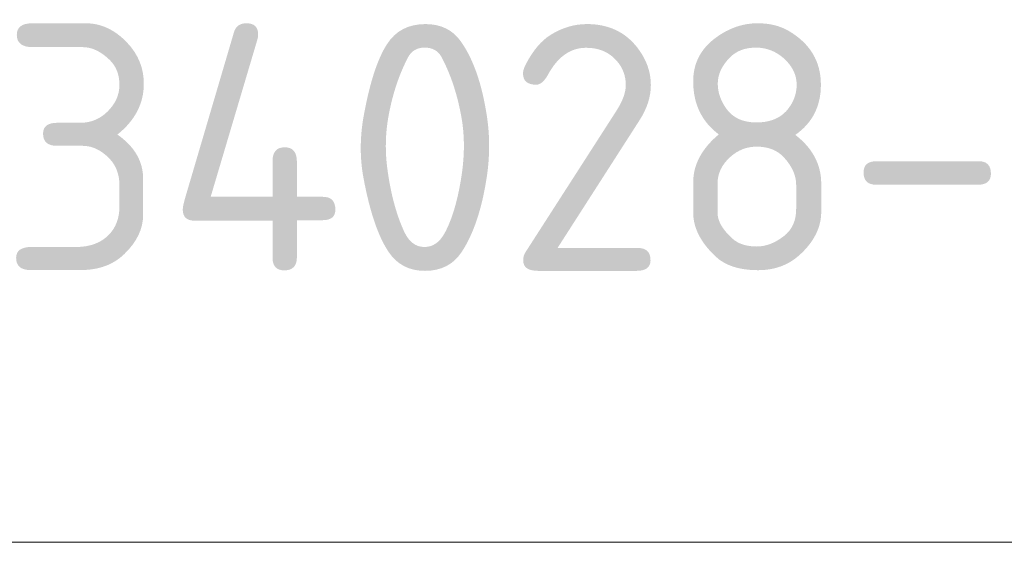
# Model space of a CAD drawing. Header units: metres. Extents: x -38 to 100, y -15 to 21.
# Tile 207 of 246: x 73.778 to 74.776, y 7.376 to 7.906. Entities that reach past the tile are written whole.
import ezdxf

# ---------------------------------------------------------------- set-up
doc = ezdxf.new("R2010")
doc.units = ezdxf.units.M
doc.layers.add('XR$5$Текст_ примечание', color=7, linetype='Continuous', lineweight=13)
doc.layers.add('XR$7$Текст_ примечание', color=7, linetype='Continuous', lineweight=13)
doc.styles.add('ISOCPEUR', font='txt')

msp = doc.modelspace()

# ---------------------------------------------------------------- linework, layer by layer
at = {"layer": 'XR$5$Текст_ примечание', "color": 7, "linetype": 'Continuous', "lineweight": 13, "transparency": 33554687}
msp.add_line((88.97573, 7.37641), (70.47573, 7.37641), dxfattribs=at)
at = {"layer": 'XR$7$Текст_ примечание', "color": 7, "linetype": 'Continuous', "lineweight": 13, "transparency": 33554687}
msp.add_line((88.97573, 7.37641), (70.47573, 7.37641), dxfattribs=at)

# ---------------------------------------------------------------- texts
at = {"layer": 'XR$5$Текст_ примечание', "color": 7, "linetype": 'Continuous', "lineweight": 35, "transparency": 33554687, "insert": (72.90657, 7.65141), "char_height": 0.25, "width": 2.7437149, "attachment_point": 7, "style": 'ISOCPEUR'}
msp.add_mtext('\\W0.96;ГОСТ 34028-2016', dxfattribs=at)
at = {"layer": 'XR$7$Текст_ примечание', "color": 7, "linetype": 'Continuous', "lineweight": 35, "transparency": 33554687, "insert": (72.90657, 7.65141), "char_height": 0.25, "width": 2.7437149, "attachment_point": 7, "style": 'ISOCPEUR'}
msp.add_mtext('\\W0.96;ГОСТ 34028-2016', dxfattribs=at)

doc.saveas('drawing.dxf')
